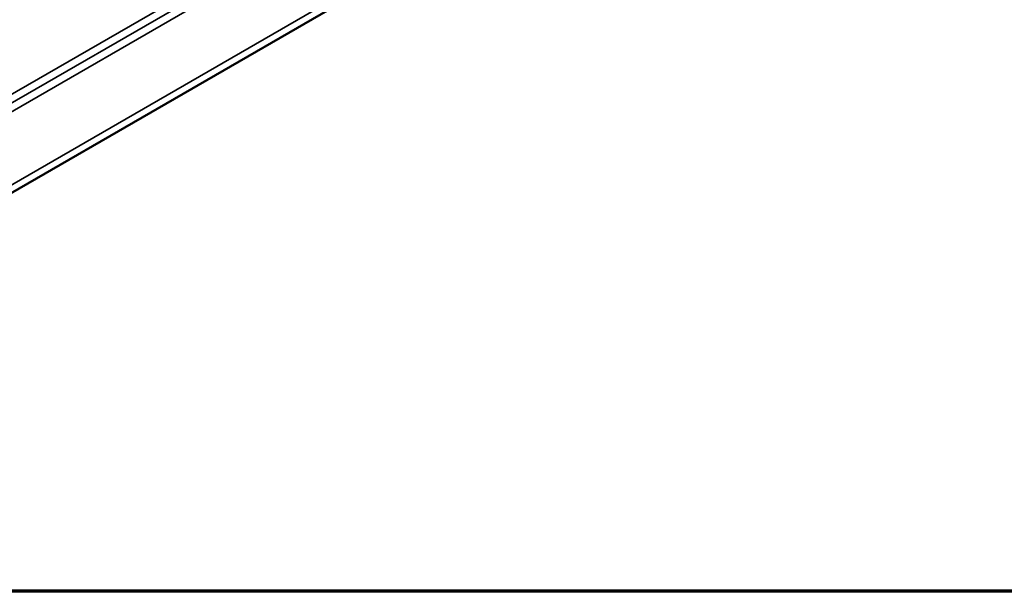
# Model space of a CAD drawing. Header units: millimetres. Extents: x 10 to 634, y 10 to 422.
# Tile 2 of 97: x 97 to 160, y 10 to 47. Entities that reach past the tile are written whole.
import ezdxf

# ---------------------------------------------------------------- set-up
doc = ezdxf.new("R2010")
doc.units = ezdxf.units.MM
doc.header["$LTSCALE"] = 2
for name, color, linetype, lineweight in [('Border (ANSI)', 7, 'Continuous', 70), ('Visible (ANSI)', 7, 'Continuous', 50), ('Visible Narrow (ANSI)', 7, 'Continuous', 35)]:
    doc.layers.add(name, color=color, linetype=linetype, lineweight=lineweight)

# ---------------------------------------------------------------- blocks, each defined once
blk = doc.blocks.new('Borders Chauvet_A')
at = {"layer": 'Border (ANSI)'}
blk.add_line((274.4, 5), (5, 5), dxfattribs=at)

msp = doc.modelspace()

# ---------------------------------------------------------------- linework, layer by layer
at = {"layer": 'Visible (ANSI)'}
msp.add_line((140.83, 61.365), (78.604, 25.439), dxfattribs=at)
at = {"layer": 'Visible Narrow (ANSI)'}
for p, q in [((135.371, 64.555), (73.155, 28.635)), ((135.627, 64.145), (73.462, 28.254)), ((135.993, 63.799), (73.768, 27.873)), ((140.08, 61.439), (77.854, 25.514))]:
    msp.add_line(p, q, dxfattribs=at)

# ---------------------------------------------------------------- block references
at = {"xscale": 2, "yscale": 2, "zscale": 2}
msp.add_blockref('Borders Chauvet_A', (0, 0), dxfattribs=at)

doc.saveas('drawing.dxf')
